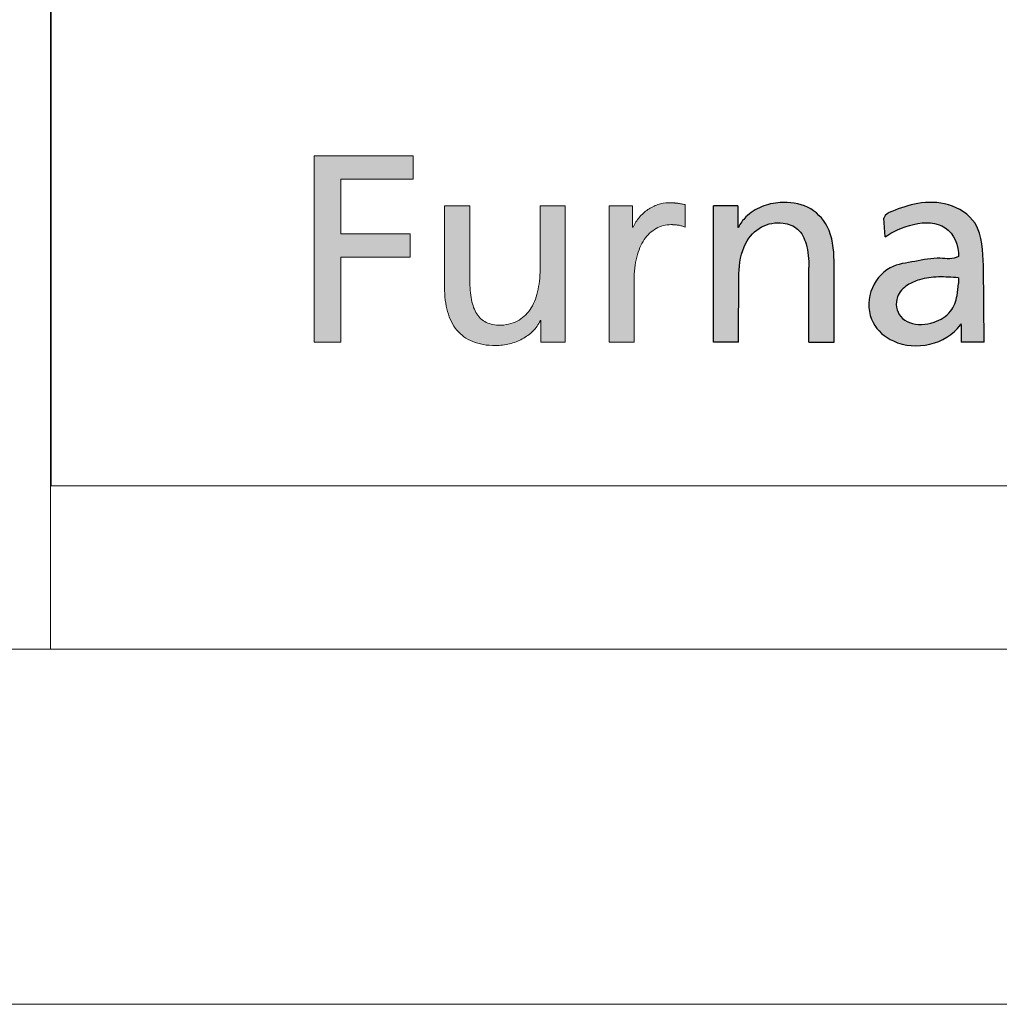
# Model space of a CAD drawing. Header units: millimetres. Extents: x 15 to 592, y 5 to 415.
# Tile 2 of 12: x 404 to 417, y 5 to 19. Entities that reach past the tile are written whole.
import ezdxf

# ---------------------------------------------------------------- set-up
doc = ezdxf.new("R2010")
doc.units = ezdxf.units.MM
doc.layers.add('FORMAT', color=7, linetype='Continuous')

# ---------------------------------------------------------------- blocks, each defined once
blk = doc.blocks.new('LOGO_sombreado')
at = {"linetype": 'Continuous'}
blk.add_hatch(color=7, dxfattribs=at).paths.add_polyline_path([(4.078, 4.32), (5.1, 4.32), (5.1, 4.651), (3.702, 4.651), (3.702, 2.023), (4.078, 2.023), (4.078, 3.22), (5.054, 3.22), (5.054, 3.551), (4.078, 3.551)], flags=0)
blk.add_hatch(color=7, dxfattribs=at).paths.add_polyline_path([(4.078, 4.32), (5.1, 4.32), (5.1, 4.651), (3.702, 4.651), (3.702, 2.023), (4.078, 2.023), (4.078, 3.22), (5.054, 3.22), (5.054, 3.551), (4.078, 3.551)], flags=0)
h = blk.add_hatch(color=7, dxfattribs=at)
edge = h.paths.add_edge_path(flags=0)
edge.add_spline(control_points=[(5.713, 2.196), (5.772, 2.125), (5.847, 2.071), (5.937, 2.034)], knot_values=[55, 55, 55, 55, 56, 56, 56, 56], weights=[1, 1, 1, 1], degree=3, periodic=0)
edge.add_spline(control_points=[(5.937, 2.034), (6.028, 1.997), (6.135, 1.977), (6.259, 1.977)], knot_values=[56, 56, 56, 56, 57, 57, 57, 57], weights=[1, 1, 1, 1], degree=3, periodic=0)
edge.add_arc((6.259, 2.796), 0.818, 269.9868, 283.8904)
edge.add_spline(control_points=[(6.456, 2.001), (6.519, 2.017), (6.58, 2.04), (6.635, 2.071)], knot_values=[0, 0, 0, 0, 1, 1, 1, 1], weights=[1, 1, 1, 1], degree=3, periodic=0)
edge.add_spline(control_points=[(6.635, 2.071), (6.69, 2.101), (6.741, 2.137), (6.784, 2.181)], knot_values=[1, 1, 1, 1, 2, 2, 2, 2], weights=[1, 1, 1, 1], degree=3, periodic=0)
edge.add_spline(control_points=[(6.784, 2.181), (6.827, 2.224), (6.863, 2.273), (6.889, 2.328)], knot_values=[2, 2, 2, 2, 3, 3, 3, 3], weights=[1, 1, 1, 1], degree=3, periodic=0)
edge.add_line((6.889, 2.328), (6.896, 2.328))
edge.add_line((6.896, 2.328), (6.896, 2.023))
edge.add_line((6.896, 2.023), (7.067, 2.023))
edge.add_line((7.067, 2.023), (7.238, 2.023))
edge.add_line((7.238, 2.023), (7.238, 2.263))
edge.add_line((7.238, 2.263), (7.238, 3.943))
edge.add_line((7.238, 3.943), (6.885, 3.943))
edge.add_line((6.885, 3.943), (6.885, 3.721))
edge.add_spline(control_points=[(6.885, 3.721), (6.885, 3.647), (6.885, 3.573), (6.885, 3.499), (6.885, 3.35), (6.885, 3.202), (6.885, 3.054), (6.885, 2.937), (6.873, 2.829), (6.85, 2.734)], knot_values=[30, 30, 30, 30, 31, 31, 31, 33, 33, 33, 34, 34, 34, 34], weights=[1, 1, 1, 1, 1, 1, 1, 1, 1, 1], degree=3, periodic=0)
edge.add_spline(control_points=[(6.85, 2.734), (6.827, 2.637), (6.792, 2.553), (6.696, 2.414), (6.636, 2.359), (6.562, 2.321)], knot_values=[34, 34, 34, 34, 35, 35, 36, 36, 36, 36], weights=[1, 1, 1, 1, 1, 1], degree=3, periodic=0)
edge.add_spline(control_points=[(6.562, 2.321), (6.489, 2.284), (6.402, 2.263), (6.301, 2.263)], knot_values=[36, 36, 36, 36, 37, 37, 37, 37], weights=[1, 1, 1, 1], degree=3, periodic=0)
edge.add_spline(control_points=[(6.301, 2.263), (6.224, 2.268), (6.16, 2.285), (6.107, 2.315)], knot_values=[37, 37, 37, 37, 38, 38, 38, 38], weights=[1, 1, 1, 1], degree=3, periodic=0)
edge.add_spline(control_points=[(6.107, 2.315), (6.054, 2.345), (6.013, 2.388), (5.982, 2.445)], knot_values=[38, 38, 38, 38, 39, 39, 39, 39], weights=[1, 1, 1, 1], degree=3, periodic=0)
edge.add_spline(control_points=[(5.982, 2.445), (5.95, 2.501), (5.928, 2.571), (5.914, 2.655)], knot_values=[39, 39, 39, 39, 40, 40, 40, 40], weights=[1, 1, 1, 1], degree=3, periodic=0)
edge.add_spline(control_points=[(5.914, 2.655), (5.9, 2.739), (5.894, 2.837), (5.894, 2.949), (5.894, 3.115), (5.894, 3.28), (5.894, 3.446), (5.894, 3.529), (5.894, 3.612), (5.894, 3.695), (5.894, 3.777), (5.894, 3.86), (5.894, 3.943)], knot_values=[40, 40, 40, 40, 41, 41, 41, 43, 43, 43, 44, 44, 44, 45, 45, 45, 45], weights=[1, 1, 1, 1, 1, 1, 1, 1, 1, 1, 1, 1, 1], degree=3, periodic=0)
edge.add_line((5.894, 3.943), (5.54, 3.943))
edge.add_spline(control_points=[(5.54, 3.943), (5.54, 3.848), (5.54, 3.753), (5.54, 3.658), (5.54, 3.563), (5.54, 3.468), (5.54, 3.372), (5.54, 3.182), (5.54, 2.992), (5.54, 2.802), (5.54, 2.673), (5.554, 2.557), (5.583, 2.455)], knot_values=[49, 49, 49, 49, 50, 50, 50, 51, 51, 51, 53, 53, 53, 54, 54, 54, 54], weights=[1, 1, 1, 1, 1, 1, 1, 1, 1, 1, 1, 1, 1], degree=3, periodic=0)
edge.add_spline(control_points=[(5.583, 2.455), (5.611, 2.354), (5.655, 2.267), (5.713, 2.196)], knot_values=[54, 54, 54, 54, 55, 55, 55, 55], weights=[1, 1, 1, 1], degree=3, periodic=0)
h = blk.add_hatch(color=7, dxfattribs=at)
edge = h.paths.add_edge_path(flags=0)
edge.add_line((8.928, 3.962), (8.875, 3.972))
edge.add_spline(control_points=[(8.875, 3.972), (8.858, 3.975), (8.841, 3.978), (8.823, 3.98)], knot_values=[22.132418, 22.132418, 22.132418, 22.132418, 23.132418, 23.132418, 23.132418, 23.132418], weights=[1, 1, 1, 1], degree=3, periodic=0)
edge.add_arc((8.709, 3.1), 0.888, 82.6219, 86.3614)
edge.add_spline(control_points=[(8.765, 3.986), (8.745, 3.987), (8.722, 3.988), (8.695, 3.988), (8.644, 3.988), (8.593, 3.979), (8.544, 3.963)], knot_values=[0.065266, 0.065266, 0.065266, 0.065266, 1.065266, 1.065266, 1.065266, 2.065266, 2.065266, 2.065266, 2.065266], weights=[1, 1, 1, 1, 1, 1, 1], degree=3, periodic=0)
edge.add_spline(control_points=[(8.544, 3.963), (8.495, 3.946), (8.448, 3.922), (8.404, 3.892)], knot_values=[2.065266, 2.065266, 2.065266, 2.065266, 3.065266, 3.065266, 3.065266, 3.065266], weights=[1, 1, 1, 1], degree=3, periodic=0)
edge.add_spline(control_points=[(8.404, 3.892), (8.36, 3.861), (8.319, 3.825), (8.283, 3.783)], knot_values=[3.065266, 3.065266, 3.065266, 3.065266, 4.065266, 4.065266, 4.065266, 4.065266], weights=[1, 1, 1, 1], degree=3, periodic=0)
edge.add_spline(control_points=[(8.283, 3.783), (8.248, 3.742), (8.218, 3.695), (8.194, 3.646)], knot_values=[4.065266, 4.065266, 4.065266, 4.065266, 5.065266, 5.065266, 5.065266, 5.065266], weights=[1, 1, 1, 1], degree=3, periodic=0)
edge.add_line((8.194, 3.646), (8.187, 3.646))
edge.add_line((8.187, 3.646), (8.187, 3.943))
edge.add_line((8.187, 3.943), (8.021, 3.943))
edge.add_line((8.021, 3.943), (7.856, 3.943))
edge.add_line((7.856, 3.943), (7.856, 3.703))
edge.add_line((7.856, 3.703), (7.856, 2.023))
edge.add_line((7.856, 2.023), (8.209, 2.023))
edge.add_spline(control_points=[(8.209, 2.023), (8.209, 2.314), (8.209, 2.605), (8.209, 2.896), (8.209, 3.017), (8.222, 3.126), (8.247, 3.222)], knot_values=[12.065266, 12.065266, 12.065266, 12.065266, 13.065266, 13.065266, 13.065266, 14.065266, 14.065266, 14.065266, 14.065266], weights=[1, 1, 1, 1, 1, 1, 1], degree=3, periodic=0)
edge.add_spline(control_points=[(8.247, 3.222), (8.271, 3.318), (8.307, 3.401), (8.352, 3.469)], knot_values=[14.065266, 14.065266, 14.065266, 14.065266, 15.065266, 15.065266, 15.065266, 15.065266], weights=[1, 1, 1, 1], degree=3, periodic=0)
edge.add_spline(control_points=[(8.352, 3.469), (8.398, 3.537), (8.454, 3.589), (8.518, 3.625)], knot_values=[15.065266, 15.065266, 15.065266, 15.065266, 16.065266, 16.065266, 16.065266, 16.065266], weights=[1, 1, 1, 1], degree=3, periodic=0)
edge.add_spline(control_points=[(8.518, 3.625), (8.582, 3.661), (8.654, 3.68), (8.733, 3.68)], knot_values=[16.065266, 16.065266, 16.065266, 16.065266, 17.065266, 17.065266, 17.065266, 17.065266], weights=[1, 1, 1, 1], degree=3, periodic=0)
edge.add_arc((8.733, 2.982), 0.698, 86.1548, 90.0023, ccw=False)
edge.add_spline(control_points=[(8.78, 3.678), (8.796, 3.677), (8.813, 3.675), (8.829, 3.673)], knot_values=[17.132418, 17.132418, 17.132418, 17.132418, 18.132418, 18.132418, 18.132418, 18.132418], weights=[1, 1, 1, 1], degree=3, periodic=0)
edge.add_spline(control_points=[(8.829, 3.673), (8.846, 3.67), (8.863, 3.667), (8.879, 3.662)], knot_values=[18.132418, 18.132418, 18.132418, 18.132418, 19.132418, 19.132418, 19.132418, 19.132418], weights=[1, 1, 1, 1], degree=3, periodic=0)
edge.add_spline(control_points=[(8.879, 3.662), (8.896, 3.658), (8.912, 3.652), (8.928, 3.646)], knot_values=[19.132418, 19.132418, 19.132418, 19.132418, 20.132418, 20.132418, 20.132418, 20.132418], weights=[1, 1, 1, 1], degree=3, periodic=0)
edge.add_line((8.928, 3.646), (8.928, 3.962))
h = blk.add_hatch(color=7, dxfattribs=at)
edge = h.paths.add_edge_path(flags=0)
edge.add_line((9.328, 2.026), (9.328, 3.946))
edge.add_line((9.328, 3.946), (9.67, 3.946))
edge.add_line((9.67, 3.946), (9.67, 3.641))
edge.add_line((9.67, 3.641), (9.678, 3.641))
edge.add_spline(control_points=[(9.678, 3.641), (9.704, 3.696), (9.793, 3.817), (10, 3.948), (10.305, 4.01), (10.669, 3.967), (10.997, 3.643), (11.021, 3.332), (11.026, 3.17)], knot_values=[0, 0, 0, 0, 0.090993, 0.223661, 0.358303, 0.55535, 0.750586, 1, 1, 1, 1], weights=[1, 1, 1, 1, 1, 1, 1, 1, 1], degree=3, periodic=0)
edge.add_line((11.026, 3.17), (11.026, 2.026))
edge.add_line((11.026, 2.026), (10.672, 2.026))
edge.add_line((10.672, 2.026), (10.672, 3.075))
edge.add_spline(control_points=[(10.672, 3.075), (10.669, 3.188), (10.66, 3.379), (10.536, 3.635), (10.28, 3.729), (9.984, 3.677), (9.726, 3.396), (9.691, 3.133), (9.683, 2.986)], knot_values=[0, 0, 0, 0, 0.181683, 0.307789, 0.426651, 0.591078, 0.760733, 1, 1, 1, 1], weights=[1, 1, 1, 1, 1, 1, 1, 1, 1], degree=3, periodic=0)
edge.add_line((9.683, 2.986), (9.681, 2.026))
edge.add_line((9.681, 2.026), (9.328, 2.026))
h = blk.add_hatch(color=7, dxfattribs=at)
edge = h.paths.add_edge_path(flags=0)
edge.add_spline(control_points=[(12.776, 3.232), (12.697, 3.183), (12.484, 3.232), (12.167, 3.156), (11.773, 3.111), (11.49, 2.752), (11.514, 2.287), (12.023, 1.86), (12.597, 1.99), (12.807, 2.27)], knot_values=[0, 0, 0, 0, 0.079966, 0.190057, 0.300094, 0.432511, 0.566689, 0.684622, 1, 1, 1, 1], weights=[1, 1, 1, 1, 1, 1, 1, 1, 1, 1], degree=3, periodic=0)
edge.add_spline(control_points=[(12.807, 2.27), (12.817, 2.296), (12.814, 2.27)], knot_values=[0, 0, 0, 1, 1, 1], weights=[1, 1, 1], degree=2, periodic=0)
edge.add_line((12.814, 2.27), (12.814, 2.023))
edge.add_line((12.814, 2.023), (13.139, 2.023))
edge.add_line((13.139, 2.023), (13.128, 3.106))
edge.add_spline(control_points=[(13.128, 3.106), (13.12, 3.292), (13.119, 3.706), (12.65, 4), (12.214, 4.002), (11.911, 3.898), (11.743, 3.828), (11.727, 3.77)], knot_values=[0, 0, 0, 0, 0.300445, 0.525135, 0.737289, 0.925487, 1, 1, 1, 1], weights=[1, 1, 1, 1, 1, 1, 1, 1], degree=3, periodic=0)
edge.add_line((11.727, 3.77), (11.744, 3.507))
edge.add_spline(control_points=[(11.744, 3.507), (11.927, 3.643), (12.567, 3.881), (12.789, 3.381), (12.776, 3.232)], knot_values=[0, 0, 0, 0, 0.658996, 1, 1, 1, 1], weights=[1, 1, 1, 1, 1], degree=3, periodic=0)
edge = h.paths.add_edge_path(flags=0)
edge.add_spline(control_points=[(12.776, 2.849), (12.772, 2.793), (12.762, 2.658), (12.682, 2.43), (12.419, 2.275), (12.142, 2.255), (11.913, 2.398), (11.87, 2.662), (12.044, 2.834), (12.252, 2.921), (12.499, 2.953), (12.683, 2.938), (12.776, 2.931)], knot_values=[0, 0, 0, 0, 0.068904, 0.168815, 0.283862, 0.42722, 0.488917, 0.605379, 0.695962, 0.771545, 0.884045, 1, 1, 1, 1], weights=[1, 1, 1, 1, 1, 1, 1, 1, 1, 1, 1, 1, 1], degree=3, periodic=0)
edge.add_line((12.776, 2.931), (12.776, 2.849))
at = {"color": 7, "linetype": 'Continuous', "lineweight": 18}
for p, q in [((0, 20), (0, 0)), ((3.702, 2.023), (3.702, 4.651)), ((3.702, 4.651), (5.1, 4.651)), ((3.702, 2.023), (3.702, 4.651)), ((5.1, 4.651), (5.1, 4.32)), ((4.078, 4.32), (4.078, 3.551)), ((5.1, 4.32), (4.078, 4.32)), ((4.078, 3.551), (5.054, 3.551)), ((5.054, 3.551), (5.054, 3.22)), ((5.054, 3.22), (4.078, 3.22)), ((4.078, 3.22), (4.078, 2.023)), ((4.078, 2.023), (3.702, 2.023)), ((0, 0), (72.5, 0))]:
    blk.add_line(p, q, dxfattribs=at)
blk.add_arc((6.259, 2.796), 0.818, 269.9868, 283.8904, dxfattribs=at)
at = {"color": 8, "linetype": 'Continuous', "lineweight": 0}
for points, knots in [([(5.894, 3.943), (5.864, 3.943), (5.835, 3.943), (5.805, 3.943), (5.746, 3.943), (5.688, 3.943), (5.629, 3.943), (5.599, 3.943), (5.57, 3.943), (5.54, 3.943)], [45, 45, 45, 45, 46, 46, 46, 48, 48, 48, 49, 49, 49, 49]), ([(5.54, 3.943), (5.54, 3.848), (5.54, 3.753), (5.54, 3.658), (5.54, 3.563), (5.54, 3.468), (5.54, 3.372), (5.54, 3.182), (5.54, 2.992), (5.54, 2.802), (5.54, 2.673), (5.554, 2.557), (5.583, 2.455)], [49, 49, 49, 49, 50, 50, 50, 51, 51, 51, 53, 53, 53, 54, 54, 54, 54]), ([(5.914, 2.655), (5.9, 2.739), (5.894, 2.837), (5.894, 2.949), (5.894, 3.115), (5.894, 3.28), (5.894, 3.446), (5.894, 3.529), (5.894, 3.612), (5.894, 3.695), (5.894, 3.777), (5.894, 3.86), (5.894, 3.943)], [40, 40, 40, 40, 41, 41, 41, 43, 43, 43, 44, 44, 44, 45, 45, 45, 45]), ([(7.238, 3.943), (7.209, 3.943), (7.179, 3.943), (7.15, 3.943), (7.091, 3.943), (7.032, 3.943), (6.973, 3.943), (6.944, 3.943), (6.914, 3.943), (6.885, 3.943)], [25, 25, 25, 25, 26, 26, 26, 28, 28, 28, 29, 29, 29, 29]), ([(7.238, 2.263), (7.238, 2.318), (7.238, 2.373), (7.238, 2.428), (7.238, 2.533), (7.238, 2.638), (7.238, 2.743), (7.238, 2.823), (7.238, 2.903), (7.238, 2.983), (7.238, 3.143), (7.238, 3.303), (7.238, 3.463), (7.238, 3.623), (7.238, 3.783), (7.238, 3.943)], [20, 20, 20, 20, 21, 21, 21, 22, 22, 22, 23, 23, 23, 24, 24, 24, 25, 25, 25, 25]), ([(8.765, 3.986), (8.745, 3.987), (8.722, 3.988), (8.695, 3.988), (8.644, 3.988), (8.593, 3.979), (8.544, 3.963)], [0.065266, 0.065266, 0.065266, 0.065266, 1.065266, 1.065266, 1.065266, 2.065266, 2.065266, 2.065266, 2.065266]), ([(6.885, 3.721), (6.885, 3.647), (6.885, 3.573), (6.885, 3.499), (6.885, 3.35), (6.885, 3.202), (6.885, 3.054), (6.885, 2.937), (6.873, 2.829), (6.85, 2.734)], [30, 30, 30, 30, 31, 31, 31, 33, 33, 33, 34, 34, 34, 34]), ([(8.209, 2.023), (8.209, 2.314), (8.209, 2.605), (8.209, 2.896), (8.209, 3.017), (8.222, 3.126), (8.247, 3.222)], [12.065266, 12.065266, 12.065266, 12.065266, 13.065266, 13.065266, 13.065266, 14.065266, 14.065266, 14.065266, 14.065266]), ([(6.85, 2.734), (6.827, 2.637), (6.792, 2.553), (6.696, 2.414), (6.636, 2.359), (6.562, 2.321)], [34, 34, 34, 34, 35, 35, 36, 36, 36, 36]), ([(6.889, 2.328), (6.89, 2.328), (6.892, 2.328), (6.893, 2.328), (6.894, 2.328), (6.894, 2.328), (6.894, 2.328), (6.894, 2.328), (6.895, 2.328), (6.895, 2.328), (6.895, 2.328), (6.895, 2.328), (6.895, 2.328), (6.896, 2.328), (6.896, 2.328), (6.896, 2.328)], [3, 3, 3, 3, 4, 4, 4, 5, 5, 5, 6, 6, 6, 7, 7, 7, 8, 8, 8, 8]), ([(6.896, 2.328), (6.896, 2.302), (6.896, 2.277), (6.896, 2.251), (6.896, 2.226), (6.896, 2.201), (6.896, 2.175), (6.896, 2.15), (6.896, 2.124), (6.896, 2.099), (6.896, 2.095), (6.896, 2.091), (6.896, 2.087), (6.896, 2.078), (6.896, 2.07), (6.896, 2.061), (6.896, 2.056), (6.896, 2.051), (6.896, 2.047), (6.896, 2.043), (6.896, 2.039), (6.896, 2.035), (6.896, 2.031), (6.896, 2.027), (6.896, 2.023)], [8, 8, 8, 8, 9, 9, 9, 10, 10, 10, 12, 12, 12, 13, 13, 13, 14, 14, 14, 15, 15, 15, 16, 16, 16, 17, 17, 17, 17])]:
    blk.add_open_spline(points, degree=3, knots=knots, dxfattribs=at)
for points in [[(6.885, 3.943), (6.885, 3.869), (6.885, 3.795), (6.885, 3.721)], [(8.021, 3.943), (7.966, 3.943), (7.911, 3.943), (7.856, 3.943)], [(7.856, 3.943), (7.856, 3.863), (7.856, 3.783), (7.856, 3.703)], [(8.187, 3.943), (8.132, 3.943), (8.077, 3.943), (8.021, 3.943)], [(8.187, 3.646), (8.187, 3.745), (8.187, 3.844), (8.187, 3.943)], [(8.404, 3.892), (8.36, 3.861), (8.319, 3.825), (8.283, 3.783)], [(8.544, 3.963), (8.495, 3.946), (8.448, 3.922), (8.404, 3.892)], [(8.875, 3.972), (8.858, 3.975), (8.841, 3.978), (8.823, 3.98)], [(8.928, 3.962), (8.911, 3.965), (8.893, 3.969), (8.875, 3.972)], [(8.928, 3.646), (8.928, 3.751), (8.928, 3.856), (8.928, 3.962)], [(8.283, 3.783), (8.248, 3.742), (8.218, 3.695), (8.194, 3.646)], [(7.856, 3.703), (7.856, 3.143), (7.856, 2.583), (7.856, 2.023)], [(8.194, 3.646), (8.192, 3.646), (8.189, 3.646), (8.187, 3.646)], [(8.352, 3.469), (8.398, 3.537), (8.454, 3.589), (8.518, 3.625)], [(8.518, 3.625), (8.582, 3.661), (8.654, 3.68), (8.733, 3.68)], [(8.78, 3.678), (8.796, 3.677), (8.813, 3.675), (8.829, 3.673)], [(8.829, 3.673), (8.846, 3.67), (8.863, 3.667), (8.879, 3.662)], [(8.879, 3.662), (8.896, 3.658), (8.912, 3.652), (8.928, 3.646)], [(8.247, 3.222), (8.271, 3.318), (8.307, 3.401), (8.352, 3.469)], [(5.982, 2.445), (5.95, 2.501), (5.928, 2.571), (5.914, 2.655)], [(5.583, 2.455), (5.611, 2.354), (5.655, 2.267), (5.713, 2.196)], [(6.107, 2.315), (6.054, 2.345), (6.013, 2.388), (5.982, 2.445)], [(6.301, 2.263), (6.224, 2.268), (6.16, 2.285), (6.107, 2.315)], [(6.562, 2.321), (6.489, 2.284), (6.402, 2.263), (6.301, 2.263)], [(6.784, 2.181), (6.827, 2.224), (6.863, 2.273), (6.889, 2.328)], [(7.238, 2.023), (7.238, 2.103), (7.238, 2.183), (7.238, 2.263)], [(5.713, 2.196), (5.772, 2.125), (5.847, 2.071), (5.937, 2.034)], [(6.635, 2.071), (6.69, 2.101), (6.741, 2.137), (6.784, 2.181)], [(5.937, 2.034), (6.028, 1.997), (6.135, 1.977), (6.259, 1.977)], [(6.456, 2.001), (6.519, 2.017), (6.58, 2.04), (6.635, 2.071)], [(6.896, 2.023), (6.953, 2.023), (7.01, 2.023), (7.067, 2.023)], [(7.067, 2.023), (7.124, 2.023), (7.181, 2.023), (7.238, 2.023)], [(7.856, 2.023), (7.974, 2.023), (8.092, 2.023), (8.209, 2.023)]]:
    blk.add_open_spline(points, degree=3, dxfattribs=at)
for points, weights in [([(8.823, 3.98), (8.804, 3.983), (8.785, 3.985), (8.765, 3.986)], [1, 0.999645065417, 0.999645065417, 1]), ([(8.733, 3.68), (8.749, 3.68), (8.764, 3.679), (8.78, 3.678)], [1, 0.99962425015, 0.99962425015, 1])]:
    blk.add_rational_spline(points, weights, degree=3, dxfattribs=at)
at = {"color": 7, "linetype": 'Continuous', "lineweight": 0}
blk.add_open_spline([(12.807, 2.27), (12.817, 2.296), (12.814, 2.27)], degree=2, dxfattribs=at)
at = {"layer": 'FORMAT', "color": 7}
for p, q in [((9.67, 3.946), (9.328, 3.946)), ((9.328, 2.026), (9.328, 3.946)), ((9.67, 3.946), (9.67, 3.641)), ((11.744, 3.507), (11.727, 3.77)), ((9.678, 3.641), (9.67, 3.641)), ((10.672, 2.026), (10.672, 3.075)), ((11.026, 2.026), (11.026, 3.17)), ((13.139, 2.023), (13.128, 3.106)), ((9.681, 2.026), (9.683, 2.986)), ((12.776, 2.931), (12.776, 2.849)), ((12.814, 2.27), (12.814, 2.023)), ((9.681, 2.026), (9.328, 2.026)), ((10.672, 2.026), (11.026, 2.026)), ((13.139, 2.023), (12.814, 2.023))]:
    blk.add_line(p, q, dxfattribs=at)
for points, knots in [([(11.026, 3.17), (11.021, 3.332), (10.997, 3.643), (10.669, 3.967), (10.305, 4.01), (10, 3.948), (9.793, 3.817), (9.704, 3.696), (9.678, 3.641)], [0, 0, 0, 0, 0.249414, 0.44465, 0.641697, 0.776339, 0.909007, 1, 1, 1, 1]), ([(13.128, 3.106), (13.12, 3.292), (13.119, 3.706), (12.65, 4), (12.214, 4.002), (11.911, 3.898), (11.743, 3.828), (11.727, 3.77)], [0, 0, 0, 0, 0.300445, 0.525135, 0.737289, 0.925487, 1, 1, 1, 1]), ([(11.744, 3.507), (11.927, 3.643), (12.567, 3.881), (12.789, 3.381), (12.776, 3.232)], [0, 0, 0, 0, 0.658996, 1, 1, 1, 1]), ([(9.683, 2.986), (9.691, 3.133), (9.726, 3.396), (9.984, 3.677), (10.28, 3.729), (10.536, 3.635), (10.66, 3.379), (10.669, 3.188), (10.672, 3.075)], [0, 0, 0, 0, 0.239267, 0.408922, 0.573349, 0.692211, 0.818317, 1, 1, 1, 1]), ([(12.776, 3.232), (12.697, 3.183), (12.484, 3.232), (12.167, 3.156), (11.773, 3.111), (11.49, 2.752), (11.514, 2.287), (12.023, 1.86), (12.597, 1.99), (12.807, 2.27)], [0, 0, 0, 0, 0.079966, 0.190057, 0.300094, 0.432511, 0.566689, 0.684622, 1, 1, 1, 1]), ([(12.776, 2.931), (12.683, 2.938), (12.499, 2.953), (12.252, 2.921), (12.044, 2.834), (11.87, 2.662), (11.913, 2.398), (12.142, 2.255), (12.419, 2.275), (12.682, 2.43), (12.762, 2.658), (12.772, 2.793), (12.776, 2.849)], [0, 0, 0, 0, 0.115955, 0.228455, 0.304038, 0.394621, 0.511083, 0.57278, 0.716138, 0.831185, 0.931096, 1, 1, 1, 1])]:
    blk.add_open_spline(points, degree=3, knots=knots, dxfattribs=at)

msp = doc.modelspace()

# ---------------------------------------------------------------- linework, layer by layer
at = {"color": 7, "linetype": 'Continuous', "lineweight": 18}
for p, q in [((404, 55), (404, 10)), ((584, 10), (20, 10)), ((404, 10), (584, 10)), ((589, 5), (15, 5))]:
    msp.add_line(p, q, dxfattribs=at)

# ---------------------------------------------------------------- block references
at = {"color": 7, "linetype": 'Continuous'}
msp.add_blockref('LOGO_sombreado', (404.0096253, 12.2979639), dxfattribs=at)

doc.saveas('drawing.dxf')
